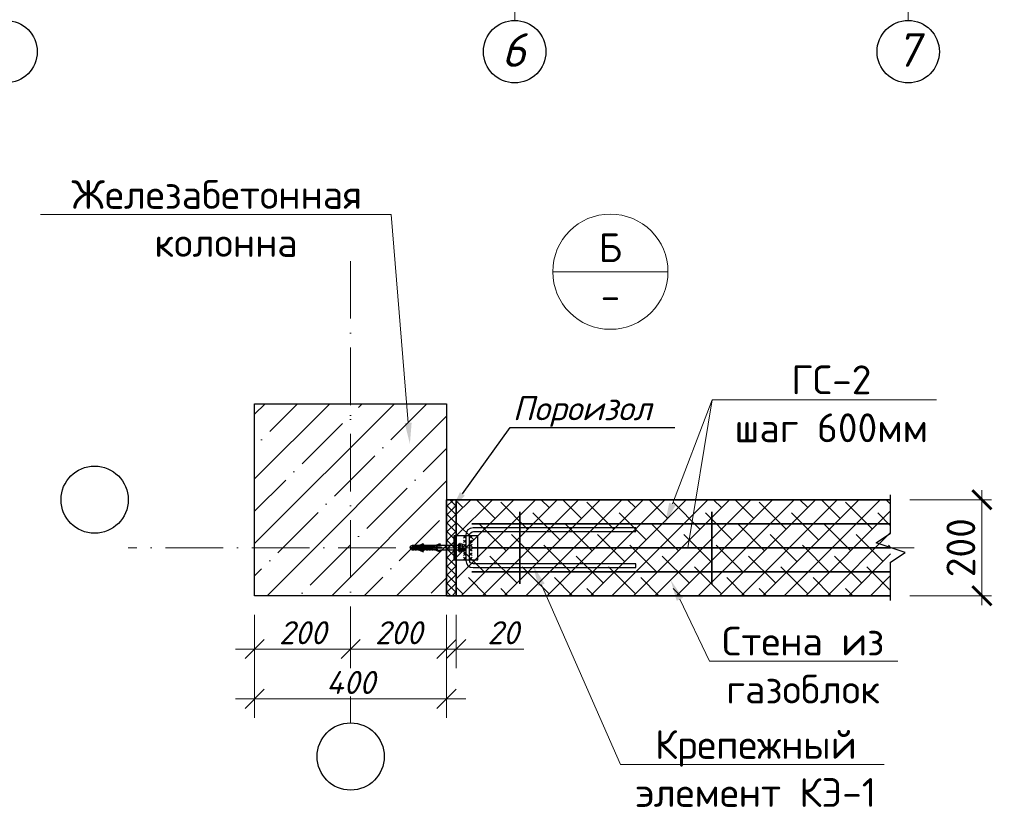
# Model space of a CAD drawing. Header units: millimetres. Extents: x 363306 to 7757304, y 1022887 to 1207196.
# Tile 254 of 256: x 1213146 to 1223405, y 1066581 to 1074766. Entities that reach past the tile are written whole.
import ezdxf
from ezdxf import colors
from ezdxf.entities.mleader import LeaderData, LeaderLine
from ezdxf.enums import TextEntityAlignment as Align
from ezdxf.math import Vec2, Vec3

# ---------------------------------------------------------------- set-up
doc = ezdxf.new("R2010")
doc.units = ezdxf.units.MM
doc.linetypes.add('ACAD_ISO10W100', pattern=[18, 12, -3, 0, -3])
for name, color, linetype, lineweight in [('.', 7, 'Continuous', 15), ('gazabulok 300', 32, 'Continuous', 30), ('PLAN', 250, 'Continuous', 25), ('Линия ОС', 22, 'ACAD_ISO10W100', 9)]:
    doc.layers.add(name, color=color, linetype=linetype, lineweight=lineweight)
for name, color, linetype in [('0 @ 100', 7, 'Continuous'), ('kcd_tx', 7, 'Continuous'), ('shtrixovka', 7, 'Continuous'), ('Штрих', 7, 'Continuous')]:
    doc.layers.add(name, color=color, linetype=linetype)
doc.styles.add('iso', font='isocpeur.TTF')
doc.styles.add('ISOCPEUR', font='isocpeur.TTF')
doc.styles.get("Standard").update_dxf_attribs({"font": 'isocpeui.ttf'})
doc.styles.add('ГОСТ 2.304', font='isocpeui.ttf')
doc.dimstyles.new('Дв зас-М20', dxfattribs={"dimscale": 0, "dimtxt": 300, "dimasz": 200, "dimexe": 100, "dimexo": 200, "dimgap": 70, "dimtad": 1, "dimdec": 0, "dimlfac": 0.2, "dimzin": 0, "dimdsep": 46, "dimtxsty": 'iso', "dimblk": 'ARCHTICK', "dimcen": 50, "dimdle": 100, "dimclrd": 251, "dimclre": 251, "dimclrt": 251, "dimadec": 0, "dimazin": 0, "dimtfac": 1, "dimtdec": 0, "dimtmove": 1, "dimatfit": 3, "dimldrblk": 'ARCHTICK', "dimfxl": 0, "dimtolj": 1, "dimtzin": 0, "dimlwd": 9, "dimlwe": 9, "dimarcsym": 0})
doc.dimstyles.new('Санжар', dxfattribs={"dimtxt": 240, "dimasz": 200, "dimexe": 200, "dimexo": 200, "dimgap": 50, "dimtad": 1, "dimdec": 0, "dimtxsty": 'Standard', "dimblk": 'OBLIQUE', "dimcen": 2.5, "dimdle": 200, "dimclrd": 152, "dimclre": 152, "dimclrt": 152, "dimadec": 0, "dimazin": 0, "dimtfac": 1, "dimtdec": 0, "dimtmove": 0, "dimatfit": 3, "dimldrblk": 'OBLIQUE', "dimfxl": 0, "dimlwd": 0, "dimlwe": 0, "dimarcsym": 0})

# ---------------------------------------------------------------- blocks, each defined once
blk = doc.blocks.new('5454')
at = {"color": 1, "linetype": 'Continuous'}
for p, q in [((49287.1, 10306.1), (49294.3, 10306.1)), ((49287.1, 10305), (49287.1, 10306.1)), ((49287.1, 10305), (49295.4, 10305)), ((49287.6, 10309.1), (49291.6, 10310.6)), ((49287.6, 10306.1), (49287.6, 10309.1)), ((49287.6, 10305), (49287.6, 10302.1)), ((49291.6, 10300.6), (49287.6, 10302.1)), ((49291.6, 10306.1), (49291.6, 10310.6)), ((49291.6, 10310.6), (49294.2, 10310.6)), ((49291.6, 10305), (49291.6, 10300.6)), ((49294.2, 10300.6), (49291.6, 10300.6)), ((49294.2, 10310.6), (49294.2, 10306.1)), ((49294.2, 10310.6), (49294.3, 10310)), ((49294.2, 10300.6), (49294.2, 10305)), ((49294.3, 10301.2), (49294.2, 10300.6)), ((49296.3, 10310), (49294.3, 10310)), ((49294.3, 10306.1), (49294.3, 10309.2)), ((49294.3, 10307.2), (49301.2, 10307.2)), ((49294.3, 10302), (49294.3, 10305)), ((49294.3, 10302), (49294.3, 10301.2)), ((49296.3, 10301.2), (49294.3, 10301.2)), ((49295.4, 10306.1), (49300.1, 10306.1)), ((49295.4, 10305), (49295.4, 10306.1)), ((49295.9, 10310), (49297.4, 10310.6)), ((49297.4, 10300.6), (49295.9, 10301.2)), ((49297.4, 10310.6), (49297.4, 10307.2)), ((49297.4, 10310.6), (49300, 10310.6)), ((49297.4, 10300.6), (49297.4, 10306.1)), ((49300, 10300.6), (49297.4, 10300.6)), ((49300, 10307.2), (49300, 10310.6)), ((49300, 10310.6), (49300.1, 10310)), ((49300, 10306.1), (49300, 10300.6)), ((49300.1, 10301.2), (49300, 10300.6)), ((49302.1, 10310), (49300.1, 10310)), ((49300.1, 10307.2), (49300.1, 10309.2)), ((49300.1, 10302), (49300.1, 10306.1)), ((49300.1, 10303.9), (49307, 10303.9)), ((49300.1, 10302), (49300.1, 10301.2)), ((49302.1, 10301.2), (49300.1, 10301.2)), ((49301.2, 10305), (49301.2, 10307.2)), ((49301.2, 10305), (49305.9, 10305)), ((49301.7, 10310), (49303.2, 10310.6)), ((49303.2, 10300.6), (49301.7, 10301.2)), ((49303.2, 10305), (49303.2, 10310.6)), ((49303.2, 10310.6), (49305.8, 10310.6)), ((49303.2, 10303.9), (49303.2, 10300.6)), ((49305.8, 10300.6), (49303.2, 10300.6)), ((49304.4, 10309.9), (49314, 10314.4)), ((49304.4, 10309.9), (49305.8, 10309.9)), ((49314.5, 10313.2), (49305.8, 10309.2)), ((49305.8, 10308.8), (49305.8, 10309.9)), ((49305.8, 10305), (49305.8, 10308.8)), ((49305.8, 10308.8), (49305.9, 10308.8)), ((49305.8, 10302.4), (49305.8, 10303.9)), ((49305.9, 10302.4), (49305.8, 10302.4)), ((49305.8, 10300.6), (49305.8, 10302.4)), ((49314.5, 10298), (49305.8, 10302)), ((49305.8, 10300.6), (49314, 10296.8)), ((49305.9, 10308.8), (49308.4, 10308.8)), ((49305.9, 10305), (49305.9, 10308.8)), ((49305.9, 10307.2), (49312.8, 10307.2)), ((49305.9, 10302.4), (49305.9, 10303.9)), ((49308.4, 10302.4), (49305.9, 10302.4)), ((49307, 10306.1), (49311.7, 10306.1)), ((49307, 10303.9), (49307, 10306.1)), ((49308.4, 10308.8), (49308.7, 10309.2)), ((49309, 10301.4), (49308.4, 10302.4)), ((49308.7, 10309.2), (49309.5, 10310.6)), ((49309, 10309.2), (49308.7, 10309.2)), ((49309, 10307.2), (49309, 10309.2)), ((49311.6, 10309.2), (49309, 10309.2)), ((49309, 10301.4), (49309, 10306.1)), ((49309.5, 10300.6), (49309, 10301.4)), ((49309.5, 10310.6), (49311.6, 10310.6)), ((49309.5, 10300.6), (49311.6, 10300.6)), ((49311.6, 10310.6), (49311.7, 10309.4)), ((49311.7, 10309.2), (49311.6, 10309.2)), ((49311.6, 10307.2), (49311.6, 10309.2)), ((49311.6, 10300.6), (49311.6, 10306.1)), ((49311.6, 10300.6), (49311.7, 10301.8)), ((49311.7, 10309.4), (49314.8, 10310.6)), ((49311.7, 10307.2), (49311.7, 10309.2)), ((49314.8, 10309.2), (49311.7, 10309.2)), ((49311.7, 10301.8), (49311.7, 10306.1)), ((49311.7, 10303.9), (49318.6, 10303.9)), ((49311.7, 10301.8), (49314.8, 10300.6)), ((49312.8, 10305), (49312.8, 10307.2)), ((49312.8, 10305), (49317.5, 10305)), ((49314, 10314.4), (49314.5, 10313.2)), ((49314.8, 10310.6), (49315.3, 10310.6)), ((49314.8, 10305), (49314.8, 10309.2)), ((49315.3, 10309.2), (49314.8, 10309.2)), ((49314.8, 10300.6), (49314.8, 10303.9)), ((49314.8, 10300.6), (49315.3, 10300.6)), ((49315.3, 10310.6), (49315.3, 10309.2)), ((49315.3, 10310.6), (49317.4, 10310.6)), ((49317.4, 10300.6), (49315.3, 10300.6)), ((49317.4, 10305), (49317.4, 10310.6)), ((49317.4, 10310.6), (49317.5, 10310)), ((49317.4, 10303.9), (49317.4, 10300.6)), ((49317.5, 10301.2), (49317.4, 10300.6)), ((49319.5, 10310), (49317.5, 10310)), ((49317.5, 10305), (49317.5, 10309.2)), ((49317.5, 10307.2), (49324.4, 10307.2)), ((49317.5, 10302), (49317.5, 10303.9)), ((49317.5, 10301.2), (49317.5, 10302)), ((49319.5, 10301.2), (49317.5, 10301.2)), ((49318.6, 10306.1), (49323.3, 10306.1)), ((49318.6, 10303.9), (49318.6, 10306.1)), ((49319.1, 10310), (49320.6, 10310.6)), ((49320.6, 10300.6), (49319.1, 10301.2)), ((49320.6, 10310.6), (49320.6, 10307.2)), ((49320.6, 10310.6), (49323.2, 10310.6)), ((49320.6, 10300.6), (49320.6, 10306.1)), ((49323.2, 10300.6), (49320.6, 10300.6)), ((49323.2, 10307.2), (49323.2, 10310.6)), ((49323.2, 10310.6), (49323.3, 10310)), ((49323.2, 10306.1), (49323.2, 10300.6)), ((49323.3, 10301.2), (49323.2, 10300.6)), ((49325.3, 10310), (49323.3, 10310)), ((49323.3, 10307.2), (49323.3, 10309.2)), ((49323.3, 10302), (49323.3, 10306.1)), ((49323.3, 10303.9), (49330.2, 10303.9)), ((49323.3, 10303.9), (49330.2, 10303.9)), ((49323.3, 10301.2), (49323.3, 10302)), ((49325.3, 10301.2), (49323.3, 10301.2)), ((49324.4, 10305), (49324.4, 10307.2)), ((49324.4, 10305), (49329.1, 10305)), ((49324.9, 10310), (49326.4, 10310.6)), ((49326.4, 10300.6), (49324.9, 10301.2)), ((49326.4, 10305), (49326.4, 10310.6)), ((49326.4, 10310.6), (49329, 10310.6)), ((49326.4, 10303.9), (49326.4, 10300.6)), ((49329, 10300.6), (49326.4, 10300.6)), ((49329, 10307.6), (49329, 10310.6)), ((49329, 10310.6), (49329.1, 10310)), ((49329, 10307.6), (49329, 10305)), ((49329, 10303.9), (49329, 10300.6)), ((49329.1, 10301.2), (49329, 10300.6)), ((49331.1, 10310), (49329.1, 10310)), ((49329.1, 10305), (49329.1, 10309.2)), ((49336, 10307.2), (49329.1, 10307.2)), ((49329.1, 10302), (49329.1, 10303.9)), ((49329.1, 10301.2), (49329.1, 10302)), ((49331.1, 10301.2), (49329.1, 10301.2)), ((49334.9, 10306.1), (49330.2, 10306.1)), ((49330.2, 10303.9), (49330.2, 10306.1)), ((49330.7, 10310), (49332.2, 10310.6)), ((49332.2, 10300.6), (49330.7, 10301.2)), ((49332.2, 10310.6), (49332.2, 10307.2)), ((49332.2, 10310.6), (49334.8, 10310.6)), ((49332.2, 10300.6), (49332.2, 10306.1)), ((49334.8, 10300.6), (49332.2, 10300.6)), ((49334.8, 10310.6), (49334.8, 10307.6)), ((49334.8, 10310.6), (49334.9, 10310)), ((49334.9, 10307.6), (49334.8, 10307.6)), ((49334.8, 10306.1), (49334.8, 10305)), ((49334.8, 10300.6), (49334.8, 10305)), ((49334.9, 10301.2), (49334.8, 10300.6)), ((49336.9, 10310), (49334.9, 10310)), ((49334.9, 10307.6), (49334.9, 10309.2)), ((49334.9, 10302), (49334.9, 10306.1)), ((49334.9, 10305), (49352.6, 10305)), ((49334.9, 10301.2), (49334.9, 10302)), ((49336.9, 10301.2), (49334.9, 10301.2)), ((49336, 10306.1), (49336, 10307.2)), ((49352.6, 10306.1), (49336, 10306.1)), ((49336.5, 10310), (49338, 10310.6)), ((49338, 10300.6), (49336.5, 10301.2)), ((49338, 10306.2), (49338, 10310.6)), ((49338, 10310.6), (49340.6, 10310.6)), ((49338, 10305), (49338, 10300.6)), ((49340.6, 10300.6), (49338, 10300.6)), ((49339.2, 10309.9), (49348.8, 10314.4)), ((49339.2, 10309.9), (49340.6, 10309.9)), ((49349.3, 10313.2), (49340.6, 10309.2)), ((49340.6, 10309.9), (49340.6, 10308.8)), ((49340.6, 10308.8), (49343.2, 10308.8)), ((49343.2, 10302.4), (49340.6, 10302.4)), ((49340.6, 10302.4), (49340.6, 10300.6)), ((49349.3, 10298), (49340.6, 10302)), ((49340.6, 10300.6), (49348.8, 10296.8)), ((49343.2, 10308.8), (49343.5, 10309.2)), ((49344.3, 10300.6), (49343.2, 10302.4)), ((49343.5, 10309.2), (49344.3, 10310.6)), ((49350.1, 10309.2), (49343.5, 10309.2)), ((49344.3, 10310.6), (49350.1, 10310.6)), ((49344.3, 10300.6), (49350.1, 10300.6)), ((49348.8, 10314.4), (49349.3, 10313.2)), ((49350.1, 10310.6), (49386.9, 10310.6)), ((49350.1, 10310.6), (49350.1, 10309.2)), ((49386.9, 10300.6), (49350.1, 10300.6)), ((49352.6, 10305), (49352.6, 10306.1)), ((49367.6, 10300.6), (49367.6, 10310.6)), ((49387.8, 10313.4), (49387.6, 10311.5)), ((49387.6, 10311.5), (49387.6, 10299.7)), ((49387.8, 10297.8), (49387.6, 10299.7)), ((49388, 10313.6), (49389.8, 10313.6)), ((49389.8, 10310.6), (49389.8, 10313.9)), ((49389.8, 10297.6), (49389.8, 10313.6)), ((49389.8, 10310.6), (49389.8, 10300.6)), ((49389.8, 10300.6), (49389.8, 10297.3)), ((49390.3, 10314.4), (49390.7, 10314.4)), ((49390.7, 10314.4), (49390.3, 10314.4)), ((49391.2, 10309.1), (49391.2, 10313.9)), ((49391.2, 10313.6), (49391.2, 10313.9)), ((49391.2, 10313.1), (49391.2, 10310.6)), ((49391.2, 10309.4), (49395.2, 10309.4)), ((49391.2, 10305.6), (49391.2, 10309.1)), ((49391.2, 10305.6), (49391.2, 10297.6)), ((49391.2, 10301.8), (49395.1, 10301.8)), ((49395.2, 10313.1), (49391.7, 10313.1)), ((49395.2, 10309.5), (49395.2, 10309.3)), ((49395.7, 10311.5), (49395.7, 10299.7)), ((49395.7, 10309.4), (49395.7, 10309.4)), ((49314, 10296.8), (49314.5, 10298)), ((49348.8, 10296.8), (49349.3, 10298)), ((49388, 10297.6), (49389.8, 10297.6)), ((49390.7, 10296.8), (49390.3, 10296.8)), ((49391.2, 10297.3), (49391.2, 10297.6)), ((49395.2, 10298.1), (49391.7, 10298.1))]:
    blk.add_line(p, q, dxfattribs=at)
at = {"color": 1}
blk.add_line((49287.1, 10305.6), (49287.2, 10305.6), dxfattribs=at)
at = {"color": 1, "linetype": 'Continuous'}
for centre, radius, start, end in [((48705.9, 10260.3), 590.5, 4.7499, 4.8273), ((49445.4, 9939), 399.8, 111.8924, 112.1957), ((49444.3, 10669.6), 397, 247.8032, 248.1087), ((48711.7, 10260.3), 590.5, 4.7499, 4.8273), ((49451.2, 9939), 399.8, 111.8924, 112.1957), ((49450.1, 10669.6), 397, 247.8032, 248.1087), ((48718, 10259.4), 601.6, 4.7507, 4.8262), ((49467.8, 9941.1), 397.6, 111.8931, 112.1965), ((49467.5, 10669.5), 396.9, 247.8032, 248.1087), ((48723.8, 10259.4), 601.6, 4.7507, 4.8262), ((49473.6, 9941.1), 397.6, 111.8931, 112.1965), ((49473.3, 10669.5), 396.9, 247.8032, 248.1087), ((48729.6, 10259.4), 601.6, 4.7507, 4.8262), ((49479.4, 9941.1), 397.6, 111.8931, 112.1965), ((49479.1, 10669.5), 396.9, 247.8032, 248.1087), ((48735.4, 10259.4), 601.6, 4.7507, 4.8262), ((49485.2, 9941.1), 397.6, 111.8931, 112.1965), ((49484.9, 10669.5), 396.9, 247.8032, 248.1087), ((49386.7, 10311.5), 0.932, 280.1141, 356.6332), ((49386.7, 10299.6), 0.98, 5.2324, 76.3625), ((49388, 10313.4), 0.2, 90, 175), ((49390.3, 10313.9), 0.5, 90, 180), ((49390.7, 10313.9), 0.5, 0, 90), ((49391.7, 10313.6), 0.5, 180, 270), ((49389, 10312.1), 6.74, 335.8555, 354.3516), ((49389, 10306.6), 6.74, 5.6484, 24.1445), ((49389, 10304.6), 6.74, 335.8555, 354.3516), ((49389, 10299.1), 6.74, 5.6484, 24.1445), ((49388.9, 10310.4), 6.83, 8.923, 22.9185), ((49388.9, 10300.8), 6.83, 337.0815, 351.077), ((49388.9, 10310.4), 6.83, 350.8089, 351.077), ((49388, 10297.8), 0.2, 185, 270), ((49390.3, 10297.3), 0.5, 180, 270), ((49390.7, 10297.3), 0.5, 270, 0), ((49391.7, 10297.6), 0.5, 90, 180)]:
    blk.add_arc(centre, radius, start, end, dxfattribs=at)
blk = doc.blocks.new('_ArchTick')
at = {"color": 0, "linetype": 'ByBlock', "const_width": 0.15}
blk.add_lwpolyline([(-0.5, -0.5), (0.5, 0.5)], dxfattribs=at)
blk = doc.blocks.new('*D1031')
at = {"color": 251, "lineweight": 9, "transparency": 16777216}
for p, q in [((1223172, 1068665), (1223172, 1069865)), ((1222421, 1069765), (1223272, 1069765)), ((1222421, 1068765), (1223272, 1068765))]:
    blk.add_line(p, q, dxfattribs=at)
at = {"layer": 'Defpoints', "color": 0, "lineweight": 25, "transparency": 16777216}
for p in [(1222221, 1069765), (1223172, 1069765), (1222221, 1068765)]:
    blk.add_point(p, dxfattribs=at)
at = {"color": 251, "lineweight": 9, "transparency": 16777216, "xscale": 200, "yscale": 200, "zscale": 200}
for p, rotation in [((1223172, 1069765), 90), ((1223172, 1068765), 270)]:
    blk.add_blockref('_ArchTick', p, dxfattribs=dict(at, rotation=rotation))
at = {"color": 251, "lineweight": 9, "transparency": 16777216, "insert": (1222952, 1069265), "char_height": 300, "attachment_point": 5, "rotation": 90, "style": 'iso', "bg_fill": 3, "box_fill_scale": 1.1, "bg_fill_color": 256, "bg_fill_true_color": 13158600, "bg_fill_transparency": 0}
blk.add_mtext('\\A1;200', dxfattribs=at)
blk = doc.blocks.new('_Oblique')
at = {"color": 0, "linetype": 'ByBlock', "lineweight": -2}
blk.add_line((-0.5, -0.5), (0.5, 0.5), dxfattribs=at)
blk = doc.blocks.new('*D974')
at = {"layer": 'Defpoints', "color": 0, "lineweight": 25, "transparency": 16777216}
for p in [(1215594, 1068765), (1217594, 1068765), (1217594, 1067691)]:
    blk.add_point(p, dxfattribs=at)
at = {"layer": 'kcd_tx', "lineweight": 0, "transparency": 16777216}
for p, q in [((1215594, 1068565), (1215594, 1067491)), ((1217594, 1068565), (1217594, 1067491)), ((1215394, 1067691), (1217794, 1067691))]:
    blk.add_line(p, q, dxfattribs=at)
at = {"layer": 'kcd_tx', "lineweight": 0, "transparency": 16777216, "xscale": 200, "yscale": 200, "zscale": 200, "rotation": 180}
blk.add_blockref('_Oblique', (1215594, 1067691), dxfattribs=at)
at = {"layer": 'kcd_tx', "lineweight": 0, "transparency": 16777216, "xscale": 200, "yscale": 200, "zscale": 200}
blk.add_blockref('_Oblique', (1217594, 1067691), dxfattribs=at)
at = {"layer": 'kcd_tx', "lineweight": 30, "transparency": 16777216, "insert": (1216594, 1067861), "char_height": 240, "attachment_point": 5, "bg_fill": 3, "box_fill_scale": 1.1, "bg_fill_color": 256, "bg_fill_true_color": 13158600, "bg_fill_transparency": 0}
blk.add_mtext('400', dxfattribs=at)
blk = doc.blocks.new('*D1040')
at = {"layer": 'Defpoints', "color": 0, "lineweight": 25, "transparency": 16777216}
for p in [(1215594, 1068765), (1216594, 1068765), (1216594, 1068209)]:
    blk.add_point(p, dxfattribs=at)
at = {"layer": 'kcd_tx', "lineweight": 0, "transparency": 16777216}
for p, q in [((1215594, 1068565), (1215594, 1068009)), ((1216594, 1068565), (1216594, 1068009)), ((1215394, 1068209), (1216794, 1068209))]:
    blk.add_line(p, q, dxfattribs=at)
at = {"layer": 'kcd_tx', "lineweight": 0, "transparency": 16777216, "xscale": 200, "yscale": 200, "zscale": 200, "rotation": 180}
blk.add_blockref('_Oblique', (1215594, 1068209), dxfattribs=at)
at = {"layer": 'kcd_tx', "lineweight": 0, "transparency": 16777216, "xscale": 200, "yscale": 200, "zscale": 200}
blk.add_blockref('_Oblique', (1216594, 1068209), dxfattribs=at)
at = {"layer": 'kcd_tx', "lineweight": 30, "transparency": 16777216, "insert": (1216094, 1068379), "char_height": 240, "attachment_point": 5, "bg_fill": 3, "box_fill_scale": 1.1, "bg_fill_color": 256, "bg_fill_true_color": 13158600, "bg_fill_transparency": 0}
blk.add_mtext('200', dxfattribs=at)
blk = doc.blocks.new('*D1041')
at = {"layer": 'Defpoints', "color": 0, "lineweight": 25, "transparency": 16777216}
for p in [(1216594, 1068765), (1217594, 1068765), (1217594, 1068209)]:
    blk.add_point(p, dxfattribs=at)
at = {"layer": 'kcd_tx', "lineweight": 0, "transparency": 16777216}
for p, q in [((1216594, 1068565), (1216594, 1068009)), ((1217594, 1068565), (1217594, 1068009)), ((1216394, 1068209), (1217794, 1068209))]:
    blk.add_line(p, q, dxfattribs=at)
at = {"layer": 'kcd_tx', "lineweight": 0, "transparency": 16777216, "xscale": 200, "yscale": 200, "zscale": 200, "rotation": 180}
blk.add_blockref('_Oblique', (1216594, 1068209), dxfattribs=at)
at = {"layer": 'kcd_tx', "lineweight": 0, "transparency": 16777216, "xscale": 200, "yscale": 200, "zscale": 200}
blk.add_blockref('_Oblique', (1217594, 1068209), dxfattribs=at)
at = {"layer": 'kcd_tx', "lineweight": 30, "transparency": 16777216, "insert": (1217094, 1068379), "char_height": 240, "attachment_point": 5, "bg_fill": 3, "box_fill_scale": 1.1, "bg_fill_color": 256, "bg_fill_true_color": 13158600, "bg_fill_transparency": 0}
blk.add_mtext('200', dxfattribs=at)
blk = doc.blocks.new('*D1042')
at = {"layer": 'Defpoints', "color": 0, "lineweight": 25, "transparency": 16777216}
for p in [(1217594, 1068765), (1217694, 1068765), (1217694, 1068209)]:
    blk.add_point(p, dxfattribs=at)
at = {"layer": 'kcd_tx', "lineweight": 0, "transparency": 16777216}
for p, q in [((1217594, 1068565), (1217594, 1068009)), ((1217694, 1068565), (1217694, 1068009)), ((1217394, 1068209), (1217894, 1068209)), ((1218399, 1068209), (1217694, 1068209))]:
    blk.add_line(p, q, dxfattribs=at)
at = {"layer": 'kcd_tx', "lineweight": 0, "transparency": 16777216, "xscale": 200, "yscale": 200, "zscale": 200, "rotation": 180}
blk.add_blockref('_Oblique', (1217594, 1068209), dxfattribs=at)
at = {"layer": 'kcd_tx', "lineweight": 0, "transparency": 16777216, "xscale": 200, "yscale": 200, "zscale": 200}
blk.add_blockref('_Oblique', (1217694, 1068209), dxfattribs=at)
at = {"layer": 'kcd_tx', "lineweight": 30, "transparency": 16777216, "insert": (1218182, 1068379), "char_height": 240, "attachment_point": 5, "bg_fill": 3, "box_fill_scale": 1.1, "bg_fill_color": 256, "bg_fill_true_color": 13158600, "bg_fill_transparency": 0}
blk.add_mtext('20', dxfattribs=at)

msp = doc.modelspace()

# ---------------------------------------------------------------- hatches: boundary and pattern name
at = {"layer": 'shtrixovka', "lineweight": 9, "true_color": 0xae4f24}
h = msp.add_hatch(dxfattribs=at)
h.set_pattern_fill('ANSI38', color=34, scale=50)
h.set_pattern_definition([(45, (9807.62, -106394.05), (-112.253202, 112.253202), []), (135, (9807.62, -106394.05), (-336.759605, 112.253202), [396.875, -238.125])])
h.paths.add_polyline_path([(1222220.574, 1068765.016), (1222220.574, 1069765.016), (1217694.319, 1069765.016), (1217694.319, 1068765.016)])

# ---------------------------------------------------------------- linework, layer by layer
at = {"color": 1, "linetype": 'ACAD_ISO10W100', "lineweight": 9, "ltscale": 50}
for p, q in [((1218303.442, 1086152.639), (1218303.442, 1074757.624)), ((1222403.442, 1086152.639), (1222403.442, 1074757.624))]:
    msp.add_line(p, q, dxfattribs=at)
at = {"lineweight": 9}
for p, q in [((1219900.554, 1072140.275), (1218700.554, 1072140.275)), ((1217794.319, 1069390.016), (1217769.319, 1069365.016)), ((1217794.319, 1069365.016), (1217769.319, 1069390.016)), ((1217834.319, 1069390.016), (1217859.319, 1069365.016)), ((1217834.319, 1069365.016), (1217859.319, 1069390.016)), ((1217794.319, 1069345.016), (1217769.319, 1069320.016)), ((1217794.319, 1069320.016), (1217769.319, 1069345.016)), ((1217794.319, 1069300.016), (1217769.319, 1069275.016)), ((1217794.319, 1069275.016), (1217769.319, 1069300.016)), ((1217794.319, 1069255.016), (1217769.319, 1069230.016)), ((1217794.319, 1069230.016), (1217769.319, 1069255.016)), ((1217834.319, 1069345.016), (1217859.319, 1069320.016)), ((1217834.319, 1069320.016), (1217859.319, 1069345.016)), ((1217834.319, 1069300.016), (1217859.319, 1069275.016)), ((1217834.319, 1069275.016), (1217859.319, 1069300.016)), ((1217834.319, 1069255.016), (1217859.319, 1069230.016)), ((1217834.319, 1069230.016), (1217859.319, 1069255.016)), ((1217794.319, 1069210.016), (1217769.319, 1069185.016)), ((1217794.319, 1069185.016), (1217769.319, 1069210.016)), ((1217794.319, 1069165.016), (1217769.319, 1069140.016)), ((1217794.319, 1069140.016), (1217769.319, 1069165.016)), ((1217834.319, 1069210.016), (1217859.319, 1069185.016)), ((1217834.319, 1069185.016), (1217859.319, 1069210.016)), ((1217834.319, 1069165.016), (1217859.319, 1069140.016)), ((1217834.319, 1069140.016), (1217859.319, 1069165.016))]:
    msp.add_line(p, q, dxfattribs=at)
at = {"color": 146, "lineweight": 30}
for p, q in [((1217669.319, 1069390.016), (1217669.319, 1069140.016)), ((1217919.319, 1069390.016), (1217669.319, 1069390.016)), ((1217684.319, 1069390.016), (1217684.319, 1069140.016)), ((1217919.319, 1069140.016), (1217919.319, 1069390.016)), ((1217669.319, 1069140.016), (1217919.319, 1069140.016))]:
    msp.add_line(p, q, dxfattribs=at)
msp.add_lwpolyline([(1222220.574, 1068715.016), (1222220.574, 1069115.016), (1222370.574, 1069215.016), (1222070.574, 1069315.016), (1222220.574, 1069415.016), (1222220.574, 1069815.016)])
at = {"color": 96, "lineweight": 35, "ltscale": 10}
for points in [[(1218356.311, 1069640.016), (1218356.311, 1068890.016)], [(1220356.311, 1069640.016), (1220356.311, 1068890.016)], [(1217856.311, 1069515.016), (1222220.574, 1069515.016)], [(1217856.311, 1069265.016), (1222220.574, 1069265.016)], [(1217856.311, 1069015.016), (1222220.574, 1069015.016)]]:
    msp.add_lwpolyline(points, dxfattribs=at)
at = {"color": 5}
msp.add_lwpolyline([(1219564.319, 1069097.516), (1217869.319, 1069097.516, -0.414213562), (1217834.319, 1069132.516), (1217834.319, 1069392.516, -0.414213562), (1217874.319, 1069432.516), (1219564.319, 1069432.516), (1219564.319, 1069472.516), (1217869.319, 1069472.516, 0.414213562), (1217794.319, 1069397.516), (1217794.319, 1069132.516, 0.414213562), (1217869.319, 1069057.516), (1219564.319, 1069057.516), (1219564.319, 1069097.516)], format="xyb", dxfattribs=at)
at = {"lineweight": 9}
msp.add_circle((1219300.554, 1072140.275), 600, dxfattribs=at)
for centre in [(1213926.619, 1069765.016), (1216594.319, 1067089.386)]:
    msp.add_circle(centre, 350)
at = {"layer": 'gazabulok 300', "color": 22, "lineweight": 35, "ltscale": 12}
for points in [[(1217694.319, 1068765.016), (1217694.319, 1069765.016), (1222220.574, 1069765.016)], [(1217694.319, 1068765.016), (1222220.574, 1068765.016)]]:
    msp.add_lwpolyline(points, dxfattribs=at)
at = {"layer": 'PLAN', "color": 158, "lineweight": 30}
for centre in [(1213003.442, 1074432.739), (1218303.442, 1074432.739), (1222403.442, 1074432.739)]:
    msp.add_circle(centre, 324.885, dxfattribs=at)
at = {"layer": 'Линия ОС', "color": 244, "linetype": 'ACAD_ISO10W100', "lineweight": 9, "ltscale": 50, "true_color": 0x991b1e}
msp.add_line((1216594.319, 1072251.732), (1216594.319, 1067439.386), dxfattribs=at)

# ---------------------------------------------------------------- block references
at = {"xscale": 5, "yscale": 5, "zscale": 5}
msp.add_blockref('5454', (970781.125, 1017737.026), dxfattribs=at)

# ---------------------------------------------------------------- texts
at = {"lineweight": 9, "style": 'iso'}
msp.add_text('Б', height=300, dxfattribs=at).set_placement((1219300.554, 1072240.275), align=Align.CENTER)
msp.add_text('-', height=300, dxfattribs=at).set_placement((1219300.554, 1072040.275), align=Align.TOP_CENTER)
at = {"lineweight": 9, "char_height": 300, "width": 5098.88054, "attachment_point": 1, "style": 'iso'}
for s, insert in [('\\pi457.168;{\\LГоризонтальная} \\P\\pi1088.684;сетка ГС-1', (1135481.247, 1074142.755, 0)), ('\\pi342.876;{\\LГоризонтальная} \\P\\pi840.831;сетка ГС-2', (1135366.415, 1069084.434))]:
    msp.add_mtext(s, dxfattribs=dict(at, insert=insert))
at = {"layer": '0 @ 100', "color": 7, "insert": (761996.908, 1075986.433), "char_height": 318.940213, "width": 19697.5359, "attachment_point": 4, "style": 'ГОСТ 2.304'}
msp.add_mtext('\\pi5457.36288;{\\fISOCPEUR|b1|i1|c204|p34;Характеристика участка строительства:\\P\\pi0;\\P}Расчетная зимняя температура воздух 15 °С.\\PСкоростной напор ветра   - 38кг/м2.\\PВес снегового покрова    - 50кг/м2.\\PКлассификация зданий по функциональной пожарной опасности - Ф 4.1 \\PКоэффициент надежности по назначению - 0.95\\P\\P^IПроектом разработано подъёмник для мало мобильных граждан населения грузоподъемностью 250 кг. скоростью 0,25 см/с. Двери шахт подъёмника противопожарные с пределом огнестойкости El 30. Подъёмники оборудованы кабинами габаритами 1500х1500 мм, ширина дверей кабины обеспечивает проезд инвалидной коляски. Для экстренных случаев подъёмник оснащен дополнительным аккумулятором и механическим спуском для безопасного спуска пассажира в нулевую отметку. Так же в дверях подъёмника установлены замки датчики которые открываются с ключевыми картами, чтобы открыть двери подъёмника.\\P^IС внешней и внутренней стороны наружных стен предусмотрено обшивка из аквапанелей толщиной 12,5мм с утеплением из минераловатной ваты на кварцевой основе, А =0,040 Вт/мС, толщиной 100мм. (по теплотехническому расчету). Наружная отделка из органическое стекло.\\P^IПодрядчик обязан предоставить заказчику сертификаты соответствия и пожарной безопасности на фасадную систему и все применяемые в данной системе материалы и изделия.\\PКонструкции, изделия и материалы применены по действующим стандартам, ТУ, сертификатам. На путях эвакуации используются отделочные материалы, соответствующие требованиям п. 5.25 ШНК 2.01.02-04.\\PОтделка стен с внутренней стороны окраска водоэмульсионными красками светлых тонов. Во внутренней и наружной отделке использованы современные отделочные материалы используемые на территории Республики Узбекистан.\\P^IКрыша - скатная из металлических профилированных листов с полимерными покрытиями с обеих сторон толщ.0,55мм по металлическим конструкциям.\\P^IПо периметру наружных стен устраивается бетонная отмостка. Бетон кл.В 7,5 шириной 1000 мм, толщиной 50 мм по гравийному основанию толщиной 100 мм -150 мм.\\P^IВсе строительно-монтажные работы вести согласно указаний соответствующих строительных норм и проекта производства работ (П.П.Р.) на основании ШНК 3.01.01 - 03 и КМК 3.01.02 - 00.', dxfattribs=at)
at = {"layer": 'PLAN', "lineweight": 30, "char_height": 350, "width": 338.65741, "attachment_point": 3}
for s, insert in [('6', (1218419.225, 1074625.526)), ('7', (1222519.225, 1074625.526))]:
    msp.add_mtext(s, dxfattribs=dict(at, insert=insert))

# ---------------------------------------------------------------- leaders
at = {"color": 251, "lineweight": 9}
ml = msp.add_multileader_mtext('Standard', dxfattribs=at)
ml.set_content('Железабетонная\\P колонна', color=251, style='iso')
ml.set_leader_properties(color=256, lineweight=0)
ml.build(insert=Vec2(0, 0))
ml.multileader.update_dxf_attribs({"text_left_attachment_type": 6, "text_right_attachment_type": 6, "dogleg_length": 200, "arrow_head_size": 220})
ctx = ml.context
ctx.base_point, ctx.char_height, ctx.arrow_head_size, ctx.plane_origin = Vec3(1213738.558, 1072735.219), 300, 220, Vec3(1218756.755, 1072247.16)
ctx.left_attachment, ctx.right_attachment, ctx.text_align_type = 6, 6, 1
notes = []
notes.append((ctx, [(0, (1, 1, 0), (1217017.558, 1072735.219), (-1, 0), 200, [(0, [(1217211.538, 1070347.08)], 0, [])])]))
ctx.mtext.insert, ctx.mtext.alignment, ctx.mtext.flow_direction = Vec3(1215199.99, 1073095.219), 2, 5
ml = msp.add_multileader_mtext('Standard')
ml.set_content('{\\fISOCPEUR|b0|i1|c204|p34;Пороизол}', color=256, style='ISOCPEUR')
ml.set_leader_properties()
ml.build(insert=Vec2(0, 0))
ml.multileader.update_dxf_attribs({"text_left_attachment_type": 6, "text_right_attachment_type": 6, "dogleg_length": 0.208, "arrow_head_size": 188.682, "scale": 100})
ctx = ml.context
ctx.base_point, ctx.scale, ctx.char_height, ctx.arrow_head_size, ctx.landing_gap_size, ctx.plane_origin = Vec3(1218276.06, 1070516.593), 100, 251.57628, 188.682, 0, Vec3(1221303.634, 1067792.803)
ctx.left_attachment, ctx.right_attachment, ctx.text_align_type = 6, 6, 1
notes.append((ctx, [(1, (1, 1, 0), (1218255.11, 1070516.593), (1, 0), 20.95, [(0, [(1217648.699, 1069672.01)], 0, [])])]))
ctx.mtext.insert, ctx.mtext.alignment, ctx.mtext.flow_direction = Vec3(1219005.917, 1070843.642), 2, 5
ml = msp.add_multileader_mtext('Standard', dxfattribs=at)
ml.set_content('Крепежный \\Pэлемент КЭ-1\\Pшаг 600мм', color=251, style='iso')
ml.set_leader_properties(color=256, lineweight=0)
ml.build(insert=Vec2(0, 0))
ml.multileader.update_dxf_attribs({"text_left_attachment_type": 6, "text_right_attachment_type": 6, "dogleg_length": 200, "arrow_head_size": 220})
ctx = ml.context
ctx.base_point, ctx.char_height, ctx.arrow_head_size, ctx.plane_origin = Vec3(1219473.986, 1067004.757), 300, 220, Vec3(1218658.339, 1069454.354)
ctx.left_attachment, ctx.right_attachment, ctx.text_align_type = 6, 6, 1
notes.append((ctx, [(0, (1, 1, 0), (1219406.174, 1067004.757), (1, 0), 67.812, [(0, [(1218494.293, 1069078.467)], 0, [])])]))
ctx.mtext.insert, ctx.mtext.alignment, ctx.mtext.flow_direction = Vec3(1220816.213, 1067364.757), 2, 5
for ctx, leaders in notes:
    for number, flags, end, landing, length, lines in leaders:
        leader = LeaderData()
        leader.index, (leader.has_last_leader_line, leader.has_dogleg_vector, leader.attachment_direction) = number, flags
        leader.last_leader_point, leader.dogleg_vector, leader.dogleg_length = Vec3(end), Vec3(landing), length
        for number, points, colour, breaks in lines:
            line = LeaderLine()
            line.index, line.vertices, line.color, line.breaks = number, Vec3.list(points), colors.encode_raw_color(colour), breaks
            leader.lines.append(line)
        ctx.leaders.append(leader)

# ---------------------------------------------------------------- next in the draw order: dimensions: what is measured, and where the dimension line sits
at = {"lineweight": 9}
dim = msp.add_linear_dim(base=(1223172.041, 1069765.016), p1=(1222220.574, 1068765.016), p2=(1222220.574, 1069765.016), angle=90, dimstyle='Дв зас-М20', override={"dimscale": 1}, dxfattribs=at)
dim.commit()
dim.dimension.update_dxf_attribs({"geometry": '*D1031', "text_midpoint": (1222952.041, 1069265.016)})
at = {"layer": 'kcd_tx', "color": 18, "lineweight": 30, "true_color": 0x000000}
dim = msp.add_linear_dim(base=(1217594.319, 1067691.438), p1=(1215594.319, 1068765.016), p2=(1217594.319, 1068765.016), dimstyle='Санжар', override={"dimlfac": 0.2, "dimclrd": 256, "dimclre": 256, "dimclrt": 256, "dimtmove": 1, "dimfxl": 0.18, "dimtfill": 1, "dimarcsym": 2}, dxfattribs=at)
dim.commit()
dim.dimension.update_dxf_attribs({"geometry": '*D974', "text_midpoint": (1216594.319, 1067861.438)})

# ---------------------------------------------------------------- next in the draw order: hatches: boundary and pattern name
at = {"layer": 'Штрих', "lineweight": 9, "ltscale": 100}
h = msp.add_hatch(dxfattribs=at)
h.set_pattern_fill('ANSI35', color=252, scale=75, style=0)
h.set_pattern_definition([(45, (169270.4, -723949.23), (-336.7596, 336.7596), []), (45, (169607.14, -723949.23), (-336.7596, 336.7596), [595.3125, -119.0625, 0, -119.0625])])
h.paths.add_polyline_path([(1217594.319, 1068765.016), (1217594.319, 1070765.016), (1215594.319, 1070765.016), (1215594.319, 1068765.016)])

# ---------------------------------------------------------------- next in the draw order: linework, layer by layer
at = {"color": 18, "lineweight": 30, "true_color": 0x000000}
msp.add_lwpolyline([(1215594.319, 1070765.016), (1217594.319, 1070765.016), (1217594.319, 1068765.016), (1215594.319, 1068765.016)], close=True, dxfattribs=at)
at = {"layer": 'Линия ОС', "color": 244, "linetype": 'ACAD_ISO10W100', "lineweight": 9, "ltscale": 50, "true_color": 0x991b1e}
msp.add_line((1222465.966, 1069265.016), (1214276.619, 1069265.016), dxfattribs=at)

# ---------------------------------------------------------------- next in the draw order: leaders
at = {"color": 251, "lineweight": 9}
ml = msp.add_multileader_mtext('Standard', dxfattribs=at)
ml.set_content('ГС-2\\Pшаг 600мм', color=251, style='iso')
ml.set_leader_properties(color=256, lineweight=0)
ml.build(insert=Vec2(0, 0))
ml.multileader.update_dxf_attribs({"text_left_attachment_type": 6, "text_right_attachment_type": 6, "dogleg_length": 200, "arrow_head_size": 220})
ctx = ml.context
ctx.base_point, ctx.char_height, ctx.arrow_head_size, ctx.plane_origin = Vec3(1220562.221, 1070804.301), 300, 220, Vec3(1219794.046, 1069765.016)
ctx.left_attachment, ctx.right_attachment, ctx.text_align_type = 6, 6, 1
notes = []
notes.append((ctx, [(0, (1, 1, 0), (1220362.221, 1070804.301), (1, 0), 200, [(1, [(1219869.046, 1069515.016), (1220362.221, 1070804.301), (1220108.618, 1069265.016)], 0, [])])]))
ctx.mtext.insert, ctx.mtext.alignment, ctx.mtext.flow_direction = Vec3(1221602.516, 1071164.301), 2, 5
ml = msp.add_multileader_mtext('Standard', dxfattribs=at)
ml.set_content('Стена из\\Pгазоблок', color=251, style='iso')
ml.set_leader_properties(color=256, lineweight=0)
ml.build(insert=Vec2(0, 0))
ml.multileader.update_dxf_attribs({"text_left_attachment_type": 6, "text_right_attachment_type": 6, "dogleg_length": 200, "arrow_head_size": 220})
ctx = ml.context
ctx.base_point, ctx.char_height, ctx.arrow_head_size, ctx.plane_origin = Vec3(1220432.987, 1068081.756), 300, 220, Vec3(1220240.358, 1068675.619)
ctx.left_attachment, ctx.right_attachment, ctx.text_align_type = 6, 6, 1
notes.append((ctx, [(0, (1, 1, 0), (1220331.674, 1068081.756), (1, 0), 101.313, [(0, [(1219929.313, 1068925.619)], 0, [])])]))
ctx.mtext.insert, ctx.mtext.alignment, ctx.mtext.flow_direction = Vec3(1221308.51, 1068441.756), 2, 5
for ctx, leaders in notes:
    for number, flags, end, landing, length, lines in leaders:
        leader = LeaderData()
        leader.index, (leader.has_last_leader_line, leader.has_dogleg_vector, leader.attachment_direction) = number, flags
        leader.last_leader_point, leader.dogleg_vector, leader.dogleg_length = Vec3(end), Vec3(landing), length
        for number, points, colour, breaks in lines:
            line = LeaderLine()
            line.index, line.vertices, line.color, line.breaks = number, Vec3.list(points), colors.encode_raw_color(colour), breaks
            leader.lines.append(line)
        ctx.leaders.append(leader)

# ---------------------------------------------------------------- next in the draw order: dimensions: what is measured, and where the dimension line sits
at = {"layer": 'kcd_tx', "color": 18, "lineweight": 30, "true_color": 0x000000}
dim = msp.add_linear_dim(base=(1216594.319, 1068209.489), p1=(1215594.319, 1068765.016), p2=(1216594.319, 1068765.016), dimstyle='Санжар', override={"dimlfac": 0.2, "dimclrd": 256, "dimclre": 256, "dimclrt": 256, "dimtmove": 1, "dimfxl": 0.18, "dimtfill": 1, "dimarcsym": 2}, dxfattribs=at)
dim.commit()
dim.dimension.update_dxf_attribs({"geometry": '*D1040', "text_midpoint": (1216094.319, 1068379.489)})

# ---------------------------------------------------------------- next in the draw order: dimensions: what is measured, and where the dimension line sits
dim = msp.add_linear_dim(base=(1217594.319, 1068209.489), p1=(1216594.319, 1068765.016), p2=(1217594.319, 1068765.016), dimstyle='Санжар', override={"dimlfac": 0.2, "dimclrd": 256, "dimclre": 256, "dimclrt": 256, "dimtmove": 1, "dimfxl": 0.18, "dimtfill": 1, "dimarcsym": 2}, dxfattribs=at)
dim.commit()
dim.dimension.update_dxf_attribs({"geometry": '*D1041', "text_midpoint": (1217094.319, 1068379.489)})

# ---------------------------------------------------------------- next in the draw order: hatches: boundary and pattern name
at = {"layer": '.', "lineweight": 0}
h = msp.add_hatch(dxfattribs=at)
h.set_pattern_fill('ANSI37', color=256, scale=20)
h.set_pattern_definition([(45, (175306.784, -763752.996), (-44.9012806, 44.9012806), []), (135, (175306.784, -763752.996), (-44.9012806, -44.9012806), [])])
h.paths.add_polyline_path([(1217594.319, 1068765.016), (1217694.319, 1068765.016), (1217694.319, 1069765.016), (1217594.319, 1069765.016)])

# ---------------------------------------------------------------- next in the draw order: linework, layer by layer
at = {"color": 219, "lineweight": 35, "true_color": 0x642165}
msp.add_lwpolyline([(1217694.319, 1068765.016), (1217594.319, 1068765.016), (1217594.319, 1069765.016), (1217694.319, 1069765.016)], close=True, dxfattribs=at)

# ---------------------------------------------------------------- next in the draw order: dimensions: what is measured, and where the dimension line sits
at = {"layer": 'kcd_tx', "color": 18, "lineweight": 30, "true_color": 0x000000}
dim = msp.add_linear_dim(base=(1217694.319, 1068209.489), p1=(1217594.319, 1068765.016), p2=(1217694.319, 1068765.016), dimstyle='Санжар', override={"dimlfac": 0.2, "dimclrd": 256, "dimclre": 256, "dimclrt": 256, "dimtmove": 1, "dimfxl": 0.18, "dimtfill": 1, "dimarcsym": 2}, dxfattribs=at)
dim.commit()
dim.dimension.update_dxf_attribs({"geometry": '*D1042', "text_midpoint": (1218181.504, 1068171.292), "dimtype": 160})

doc.saveas('drawing.dxf')
